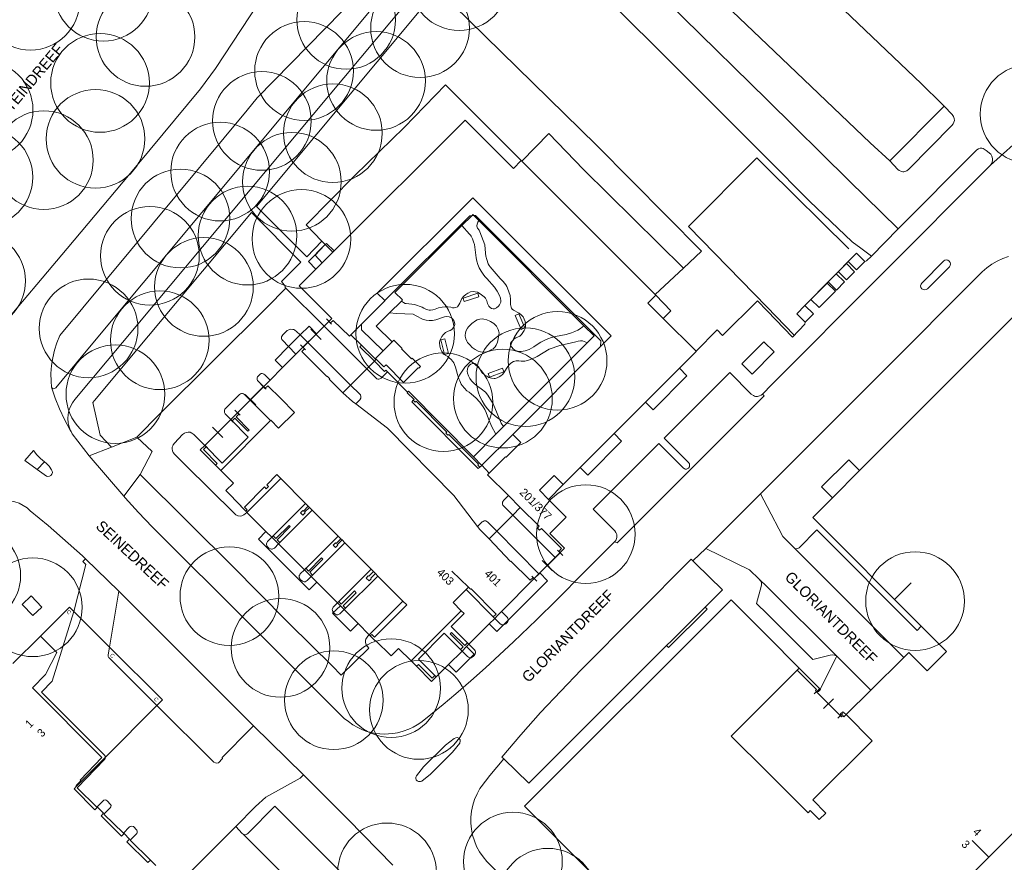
# Model space of a CAD drawing. Header units: metres. Extents: x 134994 to 136506, y 457393 to 459006.
# Tile 148 of 171: x 135903 to 136031, y 458478 to 458588. Entities that reach past the tile are written whole.
import ezdxf
from ezdxf.enums import TextEntityAlignment as Align

# ---------------------------------------------------------------- set-up
doc = ezdxf.new("R2010")
doc.units = ezdxf.units.M
for name, color, linetype, lineweight in [('B-WE-GR-BOOM-S', 250, 'Continuous', 13), ('B-WE-KG_BEBOUWING', 251, 'Continuous', 20), ('B-WE-KG_BEBOUWING TUSSENMUUR', 251, 'Continuous', 5), ('B-WE-KG_HUISNR', 251, 'Continuous', 5), ('B-WE-KG_ONDERGROND_REST', 251, 'Continuous', 5), ('B-WE-KG_STRAATNAAM', 251, 'Continuous', 5)]:
    doc.layers.add(name, color=color, linetype=linetype, lineweight=lineweight)
doc.styles.add('Styledgn000', font='dgn000.shx')

# ---------------------------------------------------------------- blocks, each defined once
blk = doc.blocks.new('SGR-BOOM_02')
blk.add_circle((0, 0), 6.4)

msp = doc.modelspace()

# ---------------------------------------------------------------- linework, layer by layer
at = {"layer": 'B-WE-KG_BEBOUWING', "flags": 128}
for points in [[(135967.01, 458533.91), (135968.05, 458532.88), (135966.14, 458530.96), (135966.09, 458531.01), (135963.97, 458528.9), (135963.01, 458529.9), (135967.01, 458533.91), (135978.4, 458545.3), (135978.42, 458546.06), (135962.18, 458562.29), (135961.97, 458562.29), (135961.69, 458562.28), (135961.46, 458562.28), (135950.4, 458551.26), (135950.41, 458551.24), (135947.38, 458548.2), (135946.02, 458546.83), (135945.83, 458546.65), (135943.71, 458548.7), (135943.35, 458548.37), (135943.17, 458548.57), (135943.53, 458548.93), (135939.3, 458553.19), (135941.48, 458555.36), (135940.5, 458556.36), (135942.6, 458558.45), (135942.68, 458558.53), (135942.83, 458558.68), (135943.83, 458557.71), (135960.82, 458574.69), (135967.09, 458568.4), (135968.12, 458569.43), (135968.21, 458569.34), (135985.48, 458552.08), (135985.58, 458551.98), (135985.56, 458551.96), (135984.55, 458550.95), (135986.54, 458548.95), (135990.79, 458544.7), (135990.8, 458544.66), (135988.63, 458542.49), (135984.22, 458538.08), (135980.15, 458534.01), (135975.75, 458529.61), (135973.56, 458527.42), (135972.39, 458528.59), (135970.46, 458526.66), (135971.64, 458525.48), (135973.95, 458523.18), (135971.83, 458521.06), (135973.73, 458519.16), (135973.14, 458518.57), (135972.97, 458518.72), (135973.33, 458519.09), (135970.72, 458521.71), (135970.5, 458521.47), (135970.2, 458521.77), (135970.42, 458522.01), (135967.99, 458524.41), (135967.02, 458523.43), (135964.93, 458521.36), (135963.93, 458520.35)], [(135978.4, 458545.3), (135979.78, 458546.68), (135961.83, 458564.61), (135949.42, 458552.23), (135950.4, 458551.26)], [(135986.54, 458548.95), (135987.51, 458549.92), (135985.56, 458551.96)], [(136033.75, 458550.98), (136011.99, 458529.21), (136010.6, 458530.61), (136007.07, 458527.09), (136008.47, 458525.69), (136005.92, 458523.13), (136019.99, 458509.03), (136023.27, 458505.74), (136020.76, 458503.24), (136018.38, 458505.63), (136017.74, 458504.99), (136013.46, 458500.74), (136010.26, 458497.56), (136013.62, 458494.18), (136005.93, 458486.52), (136007.64, 458484.8), (136006.77, 458483.94), (136005.6, 458485.12), (136005.32, 458484.83), (136000, 458490.12), (135995.33, 458494.77), (136000, 458499.42), (136003.92, 458503.33), (136004.18, 458503.59), (136000, 458507.78), (135995.35, 458512.45), (135968.55, 458485.67), (135994.16, 458460.04)], [(135943.17, 458548.57), (135942.54, 458547.93), (135941.86, 458547.26), (135941.57, 458546.97)], [(135927.06, 458532.48), (135927.26, 458532.29), (135926.9, 458531.94), (135928.66, 458530.15), (135928.44, 458529.94), (135929.13, 458529.24), (135930.77, 458527.6), (135929.78, 458526.63), (135931.77, 458524.62), (135931.72, 458524.59), (135932.37, 458523.94), (135932.56, 458524.13), (135932.21, 458524.48), (135934.8, 458527.09), (135935.03, 458526.86), (135935.33, 458527.16), (135935.11, 458527.39), (135936.41, 458528.7), (135936.91, 458528.19), (135940.13, 458524.96), (135940.49, 458524.6), (135940.65, 458524.44), (135941.01, 458524.08), (135944.36, 458520.73), (135944.71, 458520.37), (135944.87, 458520.22), (135945.23, 458519.84), (135948.66, 458516.41), (135948.95, 458516.12), (135949.19, 458515.88), (135949.53, 458515.54), (135952.77, 458512.29), (135953.27, 458511.79), (135949.08, 458507.61), (135948.72, 458507.97), (135948.53, 458507.78), (135949.16, 458507.14), (135949.21, 458507.18), (135951.23, 458505.18), (135952.21, 458506.16), (135953.84, 458504.54), (135954.53, 458503.84), (135956.49, 458501.88), (135957.08, 458502.47), (135958.68, 458504.06), (135960.43, 458505.81), (135961.02, 458506.4), (135961.31, 458506.69), (135963.95, 458509.33), (135964.68, 458510.05), (135965.05, 458510.42), (135965.57, 458510.94), (135969.8, 458515.21), (135969.64, 458515.37), (135969.27, 458515), (135966.78, 458517.48), (135966.73, 458517.43), (135963.93, 458520.35), (135962.84, 458521.49), (135962.76, 458521.57), (135962.45, 458521.97), (135959.38, 458525.97), (135950.75, 458534.74), (135946.64, 458537.88), (135946.23, 458538.19), (135944.99, 458539.32), (135944.88, 458539.41), (135943.2, 458541.07), (135943.27, 458541.14), (135942.94, 458541.47), (135942.88, 458541.41), (135939.63, 458544.65), (135939.99, 458545.01), (135939.79, 458545.21), (135941.57, 458546.97), (135940.59, 458547.95), (135939.45, 458546.81), (135937.93, 458545.3), (135936.18, 458543.55), (135937.15, 458542.57), (135935.54, 458540.96), (135934.67, 458540.09), (135933.07, 458538.48), (135932.95, 458538.37), (135931.31, 458536.73), (135930.42, 458535.85), (135930.42, 458535.84), (135928.65, 458534.08), (135927.06, 458532.48), (135926.47, 458531.9), (135928.44, 458529.94)], [(135947.38, 458548.2), (135947.41, 458547.47), (135950.18, 458544.73)], [(135946.02, 458546.83), (135947.37, 458545.48), (135949.27, 458543.61), (135949.07, 458543.39), (135948.07, 458542.4), (135945.98, 458540.31), (135944.99, 458539.32)], [(135939.79, 458545.21), (135938.89, 458544.32), (135937.15, 458542.57)], [(135988.63, 458542.49), (135989.6, 458541.51), (135985.21, 458537.09), (135984.22, 458538.08)], [(135934.67, 458540.09), (135934.87, 458539.88), (135935.22, 458540.23), (135936.94, 458538.55), (135938.68, 458536.77), (135936.64, 458534.72), (135935.61, 458535.75), (135935.58, 458535.72), (135929.13, 458529.24)], [(135931.31, 458536.73), (135931.49, 458536.54), (135931.14, 458536.19), (135932.82, 458534.48), (135932.66, 458534.32), (135930.96, 458536.03), (135930.6, 458535.66), (135930.42, 458535.84)], [(135980.15, 458534.01), (135981.13, 458533.02), (135976.74, 458528.63), (135975.75, 458529.61)], [(135967.99, 458524.41), (135966.44, 458525.97), (135963.74, 458528.67), (135963.97, 458528.9)], [(136011.99, 458529.21), (136008.47, 458525.69)], [(135932.37, 458523.94), (135932.51, 458523.8), (135935, 458521.32), (135934.02, 458520.33), (135940.61, 458513.74), (135941.59, 458514.74), (135944.28, 458512.06), (135944.65, 458511.68)], [(135969.8, 458515.21), (135970.42, 458515.82), (135970.54, 458515.94), (135972.51, 458517.93), (135973.14, 458518.57)], [(135970.54, 458515.94), (135971.52, 458514.93), (135964.94, 458508.36), (135963.95, 458509.33)], [(135953.84, 458504.54), (135960.34, 458511.03), (135959.28, 458512.09), (135960.98, 458513.79), (135961.27, 458514.08), (135961.53, 458513.82), (135961.61, 458513.9), (135964.85, 458510.61), (135964.49, 458510.25), (135964.68, 458510.05)], [(135946.94, 458509.37), (135945.97, 458508.38), (135943.65, 458510.71), (135944.65, 458511.68), (135945.14, 458511.18), (135946.94, 458509.37), (135948.38, 458507.93), (135948.53, 458507.78)], [(135920.71, 458478.01), (135920.03, 458478.7), (135920, 458478.67), (135919.69, 458478.36), (135916.96, 458481.08), (135917.3, 458481.42), (135916.59, 458482.14), (135916.25, 458481.79), (135913.61, 458484.44), (135913.94, 458484.78), (135913.15, 458485.57), (135912.81, 458485.23), (135910.1, 458487.94), (135910.43, 458488.28), (135910.37, 458488.35), (135910.99, 458488.97), (135910.89, 458489.05), (135913.72, 458492.01), (135904.7, 458501.02), (135906.42, 458502.77), (135907.85, 458505.64), (135905.73, 458507.76), (135902.15, 458504.2)], [(135961.02, 458506.4), (135962, 458505.42), (135959.65, 458503.08), (135958.68, 458504.06)], [(135954.53, 458503.84), (135954.77, 458504.06), (135956.54, 458502.29), (135956.9, 458502.64), (135957.08, 458502.47)], [(136021.8, 458472.12), (136028.76, 458479.08), (136033.99, 458484.31)]]:
    msp.add_lwpolyline(points, dxfattribs=at)
at = {"layer": 'B-WE-KG_BEBOUWING'}
for points in [[(135941.48, 458555.36), (135942.3, 458556.18), (135943.68, 458557.56), (135943.83, 458557.71)], [(135973.56, 458527.42), (135971.64, 458525.48)], [(135940.65, 458524.44), (135940, 458523.81), (135940.07, 458523.74), (135939.77, 458523.45), (135939.48, 458523.75), (135939.78, 458524.05), (135939.85, 458523.97), (135940.49, 458524.6)], [(135939.98, 458516.35), (135940.16, 458516.55), (135940.52, 458516.19), (135942.22, 458517.88), (135942.38, 458517.72), (135940.69, 458516.03), (135941.04, 458515.67), (135940.86, 458515.47), (135939.98, 458516.35), (135936.62, 458519.71), (135936.79, 458519.88), (135936.44, 458520.24), (135938.15, 458521.95), (135937.99, 458522.11), (135936.29, 458520.4), (135935.93, 458520.76), (135935.74, 458520.58), (135935, 458521.32)], [(135935.74, 458520.58), (135936.62, 458519.71)], [(135944.87, 458520.22), (135944.24, 458519.6), (135944.31, 458519.53), (135944.01, 458519.24), (135943.72, 458519.54), (135944.02, 458519.83), (135944.09, 458519.76), (135944.71, 458520.37)], [(135940.86, 458515.47), (135941.59, 458514.74)], [(135948.95, 458516.12), (135948.34, 458515.51), (135948.27, 458515.58), (135947.98, 458515.28), (135948.37, 458514.9), (135948.66, 458515.19), (135948.58, 458515.26), (135949.19, 458515.88)], [(135944.28, 458512.06), (135944.45, 458512.23), (135944.76, 458511.91), (135946.47, 458513.62), (135946.71, 458513.38), (135945, 458511.68), (135945.32, 458511.35), (135945.14, 458511.18)], [(135905.73, 458507.76), (135909.51, 458511.52), (135910.07, 458510.96), (135914.71, 458506.33), (135921.56, 458499.5), (135920.83, 458498.76), (135914.18, 458492.06), (135910.43, 458488.28)], [(135961.31, 458506.69), (135961.13, 458506.88), (135960.78, 458506.53), (135959.07, 458508.22), (135958.91, 458508.06), (135960.6, 458506.37), (135960.24, 458506.01), (135960.43, 458505.81)]]:
    msp.add_lwpolyline(points, dxfattribs=at)
at = {"layer": 'B-WE-KG_BEBOUWING', "flags": 128}
msp.add_lwpolyline([(135950.18, 458544.73), (135949.21, 458543.74), (135950.29, 458542.66), (135950.57, 458542.94), (135952.86, 458540.64), (135954.76, 458542.56), (135954.83, 458542.49), (135955.05, 458542.71), (135953.96, 458543.78), (135953.89, 458543.71), (135952.6, 458544.99), (135952.67, 458545.06), (135951.58, 458546.14), (135951.36, 458545.91)], close=True, dxfattribs=at)
at = {"layer": 'B-WE-KG_BEBOUWING TUSSENMUUR'}
for p, q in [((135961.27, 458514.08), (135959.13, 458516.18)), ((136016.52, 458512.5), (136018.69, 458514.64))]:
    msp.add_line(p, q, dxfattribs=at)
at = {"layer": 'B-WE-KG_BEBOUWING TUSSENMUUR', "flags": 128}
msp.add_lwpolyline([(136028.76, 458479.08), (136026.6, 458481.22)], dxfattribs=at)
at = {"layer": 'B-WE-KG_ONDERGROND_REST'}
for p, q in [((135992.95, 458591.24), (136000, 458584.5)), ((136000, 458584.5), (136013.36, 458571.73)), ((136028.99, 458568.84), (136033.79, 458573.15)), ((136013.36, 458571.73), (136015.91, 458569.39)), ((136010.61, 458557.98), (136000, 458568.45)), ((135976.25, 458548), (135962.62, 458561.64)), ((135951.72, 458552.33), (135960.41, 458561)), ((136013.54, 458557.05), (136017.01, 458560.57)), ((135912.77, 458538.3), (135930.26, 458559.27)), ((135942.68, 458558.53), (135942.24, 458558.96)), ((135942.68, 458558.53), (135942.6, 458558.45)), ((135943.68, 458557.56), (135942.68, 458558.53)), ((136011.61, 458555.27), (136010.55, 458556.31)), ((136012.91, 458556.44), (136013.54, 458557.05)), ((136022.91, 458556.41), (136020.08, 458553.55)), ((135989.15, 458555.49), (135985.48, 458552.08)), ((136010.3, 458553.95), (136009.25, 458554.99)), ((136011.36, 458555.01), (136010.29, 458556.07)), ((136020.81, 458552.81), (136023.65, 458555.66)), ((136007.8, 458553.55), (136008.87, 458552.49)), ((136009, 458552.63), (136007.93, 458553.69)), ((136010.05, 458553.69), (136008.98, 458554.75)), ((135942.54, 458547.93), (135937.57, 458552.87)), ((135952.56, 458551.19), (135951.03, 458549.67)), ((136000, 458550.42), (136003.47, 458546.84)), ((135943.17, 458548.57), (135939.8, 458545.2)), ((135941.86, 458547.26), (135943.17, 458548.57)), ((135942.83, 458548.9), (135943.5, 458548.23)), ((135951.03, 458549.67), (135951.95, 458549.58)), ((135941.86, 458547.26), (135940.43, 458545.83)), ((135940.81, 458547.56), (135942.16, 458546.21)), ((135948.07, 458542.4), (135942.54, 458547.93)), ((135976.25, 458548), (135975.79, 458547.64)), ((135939.46, 458545.54), (135940.14, 458544.86)), ((135940.43, 458545.83), (135939.8, 458545.2)), ((135940.42, 458545.84), (135940.43, 458545.83)), ((135940.43, 458545.83), (135945.98, 458540.31)), ((135965.8, 458534.95), (135976.67, 458545.77)), ((135953.36, 458539.37), (135950.77, 458542.04)), ((135934.68, 458540.11), (135931.31, 458536.73)), ((135934.67, 458540.09), (135931.31, 458536.73)), ((135934.35, 458540.44), (135935.02, 458539.77)), ((136000, 458539.74), (135999.41, 458539.14)), ((135932.32, 458539.09), (135933.67, 458537.74)), ((135935.58, 458535.72), (135932.95, 458538.37)), ((135930.97, 458537.07), (135931.65, 458536.39)), ((135930.42, 458535.85), (135927.06, 458532.48)), ((135930.42, 458535.85), (135927.07, 458532.48)), ((135930.09, 458536.18), (135930.76, 458535.51)), ((135928.08, 458534.83), (135929.42, 458533.49)), ((135964.83, 458533.95), (135965.8, 458534.95)), ((135909.87, 458534), (135909.71, 458534.27)), ((135912.08, 458531.11), (135909.87, 458534)), ((135918.26, 458533.55), (135914.98, 458532.25)), ((135920.25, 458531.7), (135918.26, 458533.55)), ((135964.83, 458533.95), (135961.9, 458531)), ((135914.98, 458532.25), (135912.08, 458531.11)), ((135926.73, 458532.82), (135927.41, 458532.15)), ((135916.57, 458525.9), (135912.08, 458531.11)), ((135918.68, 458528.73), (135920.25, 458531.7)), ((135905.32, 458529.38), (135906.28, 458530.37)), ((135918.68, 458528.73), (135916.57, 458525.9)), ((135999.16, 458526.21), (136000, 458527.05)), ((135992.09, 458519.15), (135999.14, 458526.19)), ((135999.14, 458526.19), (135999.16, 458526.21)), ((136000, 458524.54), (135999.14, 458526.19)), ((135935.74, 458520.58), (135940.13, 458524.96)), ((136002.03, 458520.65), (136000, 458524.54)), ((135941.01, 458524.08), (135936.62, 458519.71)), ((135972.51, 458517.93), (135967.02, 458523.43)), ((135944.36, 458520.73), (135939.98, 458516.35)), ((135964.93, 458521.36), (135970.41, 458515.83)), ((136003.46, 458519.22), (136002.03, 458520.65)), ((135940.86, 458515.47), (135945.23, 458519.84)), ((135980.2, 458519.96), (135976.25, 458515.99)), ((135990.39, 458517.49), (135992.05, 458519.11)), ((135992.05, 458519.11), (135992.09, 458519.15)), ((135992.05, 458519.11), (135997.72, 458516.35)), ((136017.74, 458504.99), (136003.46, 458519.22)), ((135973.15, 458518.55), (135969.81, 458515.2)), ((135970.41, 458515.83), (135973.14, 458518.57)), ((135972.82, 458518.88), (135973.49, 458518.22)), ((135915.89, 458513.58), (135911.58, 458517.78)), ((135970.81, 458517.54), (135972.15, 458516.21)), ((135948.66, 458516.41), (135944.28, 458512.06)), ((135949.53, 458515.54), (135945.14, 458511.18)), ((135969.48, 458515.53), (135970.15, 458514.87)), ((135970.41, 458515.83), (135969.8, 458515.22)), ((135970.41, 458515.83), (135970.42, 458515.82)), ((135972.72, 458512.47), (135976.25, 458515.99)), ((135997.72, 458516.35), (135998.98, 458515.14)), ((135998.98, 458515.14), (136000, 458514.13)), ((136000, 458514.13), (136009.03, 458505.15)), ((135914.71, 458506.33), (135915.89, 458513.58)), ((135964.49, 458510.25), (135960.98, 458513.79)), ((135948.38, 458507.93), (135952.77, 458512.29)), ((135970.09, 458509.84), (135972.72, 458512.47)), ((136019.99, 458509.03), (136019.46, 458508.49)), ((135961.12, 458506.88), (135961.31, 458506.69)), ((135960.43, 458505.81), (135960.23, 458506)), ((136009.03, 458505.15), (136006.87, 458500.88)), ((136013.46, 458500.74), (136009.03, 458505.15)), ((136006.87, 458500.88), (136004.18, 458503.59)), ((136006.12, 458500.24), (136006.74, 458500.85)), ((136006.43, 458500.54), (136009.51, 458497.41)), ((136006.43, 458500.54), (136009.51, 458497.41)), ((136007.34, 458498.36), (136008.6, 458499.59)), ((136009.2, 458497.1), (136009.82, 458497.72)), ((136010.26, 458497.56), (136009.98, 458497.28)), ((135933.38, 458496.11), (135932.99, 458495.74)), ((135939.87, 458489.77), (135933.38, 458496.11)), ((135932.99, 458495.74), (135929.31, 458491.98)), ((135955.45, 458490.77), (135958.29, 458493.61)), ((135959.19, 458492.69), (135956.35, 458489.85))]:
    msp.add_line(p, q, dxfattribs=at)
at = {"layer": 'B-WE-KG_ONDERGROND_REST', "flags": 128}
for points in [[(135957.78, 458600), (135911.26, 458544.18), (135907.72, 458539.94)], [(135955.84, 458600), (135933.86, 458577.57), (135932.56, 458575.99), (135908.24, 458546.76)], [(135961.68, 458600), (135910.22, 458538.42)], [(135926.51, 458578.73), (135928.43, 458581.36), (135940.68, 458600)], [(135969.52, 458600), (135985.25, 458584.45), (136000, 458569.69)], [(135976.9, 458600), (135989.17, 458587.93), (136000, 458577.29)], [(136022.98, 458576.5), (136022.66, 458576.8), (136020.03, 458579.4), (136003.54, 458595.13)], [(135957.27, 458591.65), (135933.77, 458563.49), (135940.3, 458556.94), (135942.24, 458558.96)], [(135957.27, 458591.65), (135977.89, 458571.42), (135991.49, 458557.66), (135989.15, 458555.49)], [(135968.12, 458569.43), (135958.28, 458579.26), (135952.92, 458573.7), (135946.53, 458567.49), (135940.2, 458561.1), (135942.24, 458558.96)], [(135776.13, 458412.66), (135786.02, 458422.69), (135795.85, 458432.78), (135805.62, 458442.92), (135815.33, 458453.11), (135824.99, 458463.37), (135834.59, 458473.67), (135844.12, 458484.03), (135853.61, 458494.45), (135863.03, 458504.91), (135872.39, 458515.43), (135881.69, 458526.01), (135890.93, 458536.64), (135900.11, 458547.31), (135909.23, 458558.04), (135918.29, 458568.83), (135926.51, 458578.73)], [(136000, 458577.29), (136010.62, 458566.85), (136017.01, 458560.57)], [(136015.91, 458569.39), (136016.96, 458568.29), (136017.15, 458568.15), (136017.37, 458568.04), (136017.62, 458567.99), (136017.75, 458567.98), (136017.88, 458568), (136018.02, 458568.05), (136018.14, 458568.12), (136018.37, 458568.3), (136023.98, 458573.98), (136024.14, 458574.19), (136024.25, 458574.42), (136024.3, 458574.65), (136024.29, 458574.88), (136024.25, 458575.03), (136024.18, 458575.16), (136024.01, 458575.41), (136022.98, 458576.5)], [(136022.98, 458576.5), (136015.91, 458569.39)], [(135989.15, 458555.49), (135976.19, 458568.29), (135971.67, 458572.95), (135968.21, 458569.34)], [(136017.01, 458560.57), (136027.04, 458570.67), (136027.23, 458570.84), (136027.44, 458570.96), (136027.65, 458571.02), (136027.86, 458571.02), (136028.02, 458570.98), (136028.17, 458570.92), (136028.44, 458570.74), (136029.01, 458570.27), (136029.02, 458570.25), (136029.17, 458569.99), (136029.24, 458569.69), (136029.23, 458569.39), (136029.15, 458569.1), (136028.99, 458568.84)], [(136000, 458568.45), (135998.66, 458569.77), (135989.83, 458560.9), (136000, 458550.42)], [(136000, 458569.69), (136005.51, 458564.18), (136011.04, 458558.9), (136012.18, 458558.05), (136013.54, 458557.05)], [(136028.99, 458568.84), (136015.04, 458554.81), (136000, 458539.76)], [(135937.57, 458552.87), (135937.45, 458553.04), (135937.53, 458553.11), (135937.02, 458553.74), (135939.51, 458556.25), (135933.1, 458562.68), (135930.26, 458559.27)], [(135961.69, 458562.28), (135960.41, 458561)], [(135961.97, 458562.29), (135961.83, 458562.42), (135961.69, 458562.28)], [(135962.62, 458561.64), (135961.97, 458562.29)], [(135975.79, 458547.64), (135975.44, 458547.44), (135975.08, 458547.26), (135974.63, 458547.08), (135973.92, 458546.88), (135972.55, 458546.63), (135972.05, 458546.48), (135971.56, 458546.3), (135971.09, 458546.09), (135970.64, 458545.86), (135970.18, 458545.59), (135969.74, 458545.29), (135969.14, 458544.94), (135968.89, 458544.84), (135968.64, 458544.76), (135968.11, 458544.68), (135967.8, 458544.67), (135967.49, 458544.73), (135967.26, 458544.84), (135967.05, 458545.02), (135966.88, 458545.22), (135966.78, 458545.37), (135966.73, 458545.53), (135966.72, 458545.64), (135966.74, 458545.74), (135966.86, 458545.94), (135967.01, 458546.11), (135967.2, 458546.29), (135967.42, 458546.43), (135967.92, 458546.66), (135968.14, 458546.87), (135968.33, 458547.11), (135968.49, 458547.37), (135968.61, 458547.65), (135968.66, 458547.95), (135968.66, 458548.25), (135968.61, 458548.55), (135968.51, 458548.84), (135968.35, 458549.16), (135968.12, 458549.43), (135967.84, 458549.65), (135967.77, 458549.69), (135967.09, 458550.03), (135966.94, 458550.15), (135966.85, 458550.27), (135966.79, 458550.41), (135966.73, 458550.78), (135966.72, 458551.43), (135966.66, 458551.92), (135966.52, 458552.39), (135966.34, 458552.86), (135966.23, 458553.09), (135966.1, 458553.31), (135965.77, 458553.75), (135965.39, 458554.14), (135964.08, 458555.65), (135963.94, 458555.84), (135963.82, 458556.04), (135963.63, 458556.59), (135963.53, 458557.01), (135963.47, 458557.44), (135963.39, 458558.48), (135962.75, 458560.19), (135962.65, 458560.4), (135962.44, 458560.67), (135962.39, 458560.76), (135962.36, 458560.98), (135962.38, 458561.2), (135962.48, 458561.43), (135962.62, 458561.64)], [(135952.56, 458551.19), (135952.84, 458551), (135953.06, 458550.9), (135953.19, 458550.87), (135954.28, 458550.76), (135955.28, 458550.41), (135955.47, 458550.28), (135955.83, 458550.1), (135956.17, 458550.02), (135956.33, 458550.01), (135956.66, 458550.06), (135956.93, 458550.17), (135957.37, 458550.31), (135957.86, 458550.43), (135958.23, 458550.47), (135958.61, 458550.46), (135958.97, 458550.41), (135959.19, 458550.33), (135959.42, 458550.31), (135959.64, 458550.36), (135959.83, 458550.48), (135959.93, 458550.58), (135960.01, 458550.7), (135960.15, 458550.94), (135960.42, 458551.55), (135960.66, 458551.84), (135960.91, 458552.05), (135961.19, 458552.24), (135961.21, 458552.25), (135961.52, 458552.39), (135961.86, 458552.44), (135962.14, 458552.42), (135962.42, 458552.34), (135962.77, 458552.16), (135963.14, 458551.9), (135963.31, 458551.75), (135963.46, 458551.58), (135963.63, 458551.22), (135963.75, 458550.87), (135963.91, 458550.53), (135964.07, 458550.37), (135964.26, 458550.26), (135964.45, 458550.21), (135964.64, 458550.22), (135964.91, 458550.35), (135965.15, 458550.55), (135965.29, 458550.71), (135965.4, 458550.89), (135965.47, 458551.07), (135965.48, 458551.25), (135965.42, 458551.6), (135965.3, 458551.93), (135965.01, 458552.5), (135964.65, 458553.03), (135963.66, 458554.13), (135963.44, 458554.34), (135963.24, 458554.58), (135962.9, 458555.09), (135962.66, 458555.51), (135962.47, 458555.95), (135962.35, 458556.38), (135962.27, 458556.81), (135962.03, 458558.53), (135961.92, 458558.91), (135961.77, 458559.27), (135961.61, 458559.61), (135961.51, 458559.77), (135961.38, 458559.9), (135960.41, 458561)], [(135942.6, 458558.45), (135941.36, 458557.15), (135942.3, 458556.18)], [(135942.68, 458558.53), (135942.68, 458558.53)], [(136004.92, 458550.63), (136011.59, 458557.4), (136012.67, 458556.34), (136012.91, 458556.44)], [(136010.54, 458556.33), (136011.59, 458557.4), (136012.67, 458556.34)], [(136031.34, 458557), (136030.58, 458556.74), (136029.85, 458556.4), (136029.16, 458555.99), (136028.52, 458555.52), (136027.92, 458554.98), (136014.58, 458541.63), (136003, 458530.05), (136001.48, 458528.52), (136000, 458527.05)], [(136012.67, 458556.34), (136011.61, 458555.27)], [(136023.65, 458555.66), (136023.76, 458555.83), (136023.79, 458556.03), (136023.75, 458556.23), (136023.63, 458556.4), (136023.46, 458556.51), (136023.26, 458556.55), (136023.06, 458556.51), (136022.91, 458556.41)], [(136009.23, 458555.01), (136010.29, 458556.07)], [(136011.36, 458555.01), (136010.3, 458553.95)], [(136006.76, 458550.36), (136005.69, 458551.42), (136007.8, 458553.55)], [(136007.93, 458553.69), (136008.98, 458554.75)], [(136010.05, 458553.69), (136009, 458552.63)], [(136020.08, 458553.55), (136019.97, 458553.38), (136019.92, 458553.18), (136019.96, 458552.98), (136020.07, 458552.81), (136020.24, 458552.7), (136020.44, 458552.66), (136020.64, 458552.69), (136020.81, 458552.8), (136020.81, 458552.81)], [(135918.26, 458533.55), (135921.28, 458536.61), (135935.14, 458550.42), (135937.57, 458552.87)], [(135951.72, 458552.33), (135952.72, 458551.35), (135952.56, 458551.19)], [(136008.87, 458552.49), (136006.76, 458550.36)], [(135962.46, 458552.24), (135960.57, 458551.6), (135960.73, 458551.13), (135962.62, 458551.77), (135962.46, 458552.24)], [(136000, 458549.93), (135998.74, 458551.23), (135994.21, 458546.76)], [(136004.92, 458548.19), (136003.29, 458546.53), (136000, 458549.93)], [(136004.92, 458548.19), (136004.95, 458548.48), (136003.86, 458549.54), (136004.92, 458550.63)], [(136004.92, 458550.63), (136006.01, 458549.57), (136004.95, 458548.48), (136003.86, 458549.54), (136004.92, 458550.63)], [(135951.36, 458545.91), (135949.31, 458547.96), (135951.03, 458549.67)], [(135951.95, 458549.58), (135954.11, 458549.5), (135954.49, 458549.28), (135955.32, 458548.88), (135955.76, 458548.74), (135956.17, 458548.68), (135956.61, 458548.69), (135957.03, 458548.78), (135958.16, 458549.18), (135958.47, 458549.22), (135958.77, 458549.16), (135959.05, 458549.03), (135959.24, 458548.87), (135959.37, 458548.67), (135959.45, 458548.43), (135959.48, 458548.19), (135959.45, 458548), (135959.37, 458547.82), (135959.13, 458547.51), (135958.88, 458547.37), (135958.62, 458547.29), (135958.29, 458547.11), (135958.01, 458546.87), (135957.82, 458546.63), (135957.67, 458546.37), (135957.57, 458546.09), (135957.52, 458545.79), (135957.52, 458545.76), (135957.55, 458545.38), (135957.66, 458545.03), (135957.83, 458544.67), (135958.03, 458544.34), (135958.33, 458544.13), (135958.57, 458544.01), (135958.78, 458543.85), (135959.03, 458543.62), (135959.25, 458543.36), (135959.36, 458543.19), (135959.59, 458542.63), (135959.85, 458541.68), (135960.02, 458541.13), (135960.13, 458540.87), (135960.34, 458540.44), (135960.46, 458540.24), (135961.04, 458539.56), (135961.37, 458539.37), (135961.67, 458539.15), (135962.24, 458538.64), (135962.75, 458538.09), (135962.97, 458537.8), (135963.18, 458537.49), (135963.39, 458537.12), (135963.57, 458536.74), (135963.88, 458535.95), (135964.24, 458534.99), (135964.83, 458533.95)], [(135960.84, 458546.73), (135960.84, 458546.65), (135960.91, 458546.31), (135961.05, 458546), (135961.16, 458545.84), (135961.45, 458545.51), (135961.76, 458545.2), (135962.12, 458544.92), (135962.52, 458544.72), (135962.81, 458544.62), (135963.21, 458544.59), (135963.62, 458544.63), (135964, 458544.75), (135964.14, 458544.82), (135964.45, 458545.01), (135964.71, 458545.25), (135964.86, 458545.47), (135965.03, 458545.87), (135965.14, 458546.3), (135965.24, 458547.09), (135965.13, 458547.52), (135964.9, 458547.94), (135964.54, 458548.28), (135964.12, 458548.55), (135964.05, 458548.59), (135963.67, 458548.77), (135963.25, 458548.87), (135963.07, 458548.9), (135962.73, 458548.87), (135962.4, 458548.77), (135962.19, 458548.66), (135961.7, 458548.29), (135961.27, 458547.85), (135961.15, 458547.71), (135960.97, 458547.41), (135960.86, 458547.08), (135960.84, 458546.73)], [(135968.56, 458547.73), (135967.79, 458549.53), (135967.33, 458549.33), (135968.1, 458547.53), (135968.56, 458547.73)], [(135937.93, 458545.3), (135937.13, 458546.12), (135937.07, 458546.21), (135937.02, 458546.31), (135937, 458546.43), (135937.01, 458546.55), (135937.08, 458546.7), (135937.17, 458546.83), (135937.57, 458547.23), (135937.76, 458547.38), (135937.97, 458547.49), (135938.22, 458547.55), (135938.47, 458547.54), (135938.61, 458547.5), (135938.74, 458547.44), (135938.98, 458547.27), (135939.45, 458546.81)], [(135976.67, 458545.77), (135977.58, 458546.68), (135976.25, 458548)], [(135994.21, 458546.76), (135993.52, 458547.46), (135990.79, 458544.7)], [(135908.24, 458546.76), (135907.86, 458545.81), (135907.56, 458544.84), (135907.33, 458543.84), (135907.18, 458542.84), (135907.11, 458541.82), (135907.12, 458540.8), (135907.18, 458540.03)], [(135939.45, 458546.81), (135940.42, 458545.84)], [(135957.7, 458546.19), (135958.17, 458544.29), (135958.66, 458544.41), (135958.19, 458546.31), (135957.7, 458546.19)], [(135965.8, 458534.95), (135965.52, 458535.38), (135964.47, 458537.87), (135964.14, 458538.46), (135963.77, 458539.01), (135963.46, 458539.38), (135962.91, 458539.81), (135962.35, 458540.22), (135961.91, 458540.58), (135961.65, 458540.86), (135961.43, 458541.18), (135961.26, 458541.51), (135961.13, 458541.86), (135961.09, 458542.12), (135961.13, 458542.39), (135961.13, 458542.4), (135961.23, 458542.66), (135961.39, 458542.88), (135961.57, 458543.03), (135961.79, 458543.1), (135961.88, 458543.11), (135962.08, 458543.09), (135962.26, 458542.99), (135962.55, 458542.69), (135962.78, 458542.34), (135962.8, 458542.31), (135963.05, 458541.9), (135963.36, 458541.62), (135963.63, 458541.45), (135963.91, 458541.3), (135964.25, 458541.2), (135964.6, 458541.17), (135964.72, 458541.18), (135964.99, 458541.25), (135965.25, 458541.37), (135965.47, 458541.52), (135965.67, 458541.69), (135965.85, 458541.89), (135966, 458542.1), (135966.29, 458542.6), (135966.51, 458542.9), (135966.63, 458543.03), (135966.77, 458543.15), (135967.1, 458543.35), (135967.28, 458543.42), (135967.47, 458543.46), (135967.63, 458543.47), (135967.79, 458543.47), (135968.1, 458543.39), (135968.57, 458543.4), (135968.94, 458543.49), (135969.3, 458543.61), (135969.9, 458543.87), (135970.19, 458544.03), (135971.73, 458544.97), (135973.13, 458545.44), (135975.19, 458545.91)], [(135976.67, 458545.77), (135976.49, 458545.89), (135976.28, 458545.98), (135976.04, 458546.03), (135975.79, 458546.03), (135975.49, 458545.99), (135975.19, 458545.91)], [(136000.92, 458544.62), (135998.05, 458541.74), (135996.73, 458543.06), (135999.6, 458545.94), (136000.92, 458544.62)], [(135938.89, 458544.32), (135937.93, 458545.3)], [(135949.07, 458543.39), (135947.18, 458545.26), (135947.37, 458545.48)], [(135949.07, 458543.39), (135950.38, 458542.09), (135950.56, 458542.26), (135950.77, 458542.04)], [(135948.07, 458542.4), (135949.23, 458541.23), (135949.37, 458541.14), (135949.53, 458541.08), (135949.65, 458541.08), (135949.77, 458541.1), (135949.95, 458541.21), (135950.77, 458542.04)], [(135963.99, 458541.34), (135965.87, 458542.03), (135965.7, 458542.5), (135963.82, 458541.81), (135963.99, 458541.34)], [(135934.68, 458540.11), (135933.98, 458540.83), (135933.91, 458540.92), (135933.86, 458541.03), (135933.84, 458541.15), (135933.86, 458541.27), (135933.91, 458541.38), (135934.19, 458541.69), (135934.28, 458541.75), (135934.38, 458541.79), (135934.5, 458541.8), (135934.62, 458541.77), (135934.74, 458541.72), (135934.85, 458541.64), (135935.54, 458540.96)], [(135999.41, 458539.14), (135999.23, 458539), (135999.02, 458538.9), (135998.77, 458538.84), (135998.64, 458538.83), (135998.51, 458538.84), (135998.36, 458538.88), (135998.22, 458538.95), (135997.96, 458539.13), (135995.17, 458541.94), (135986.65, 458533.42), (135989.83, 458530.25), (135989.92, 458530.09), (135989.96, 458529.9), (135989.92, 458529.71), (135989.81, 458529.54), (135989.65, 458529.43), (135989.56, 458529.4), (135989.46, 458529.39), (135989.36, 458529.41), (135989.27, 458529.45), (135989.1, 458529.56), (135985.95, 458532.73), (135977.45, 458524.2), (135980.26, 458521.39), (135980.4, 458521.17), (135980.5, 458520.93), (135980.53, 458520.66), (135980.52, 458520.52), (135980.49, 458520.39), (135980.37, 458520.16), (135980.2, 458519.96)], [(135907.18, 458540.03), (135907.19, 458540.02)], [(135907.19, 458540.02), (135907.67, 458538.61), (135908.23, 458537.22), (135908.86, 458535.86), (135909.56, 458534.53), (135909.71, 458534.27)], [(135907.72, 458539.94), (135907.58, 458539.85), (135907.43, 458539.83), (135907.28, 458539.9), (135907.19, 458540.02)], [(135946.64, 458537.88), (135947.16, 458538.41), (135947.29, 458538.6), (135947.31, 458538.71), (135947.31, 458538.82), (135947.24, 458539.03), (135947.16, 458539.14), (135945.98, 458540.31)], [(135961.9, 458531), (135953.49, 458539.5), (135953.36, 458539.37)], [(135910.22, 458538.42), (135909.89, 458538), (135909.63, 458537.53), (135909.43, 458537.02), (135909.32, 458536.49), (135909.28, 458535.96), (135909.33, 458535.42), (135909.45, 458534.89), (135909.65, 458534.39), (135909.71, 458534.27)], [(135914.98, 458532.25), (135913.47, 458533.8), (135912.56, 458538.05), (135912.77, 458538.3)], [(135932.95, 458538.37), (135932.33, 458538.97), (135932.22, 458539.1), (135932.08, 458539.19), (135931.95, 458539.23), (135931.81, 458539.21), (135931.68, 458539.16), (135931.56, 458539.07), (135929.76, 458537.27), (135929.68, 458537.17), (135929.62, 458537.05), (135929.6, 458536.91), (135929.62, 458536.77), (135929.66, 458536.66), (135929.72, 458536.56), (135930.42, 458535.85)], [(135954.11, 458538.34), (135954.22, 458538.44), (135953.31, 458539.32), (135953.36, 458539.37)], [(135954.11, 458538.34), (135953.93, 458538.13), (135962.51, 458529.5), (135962.72, 458529.68)], [(135954.11, 458538.34), (135954.35, 458538.08), (135954.48, 458538.21), (135958.46, 458534.18), (135958.34, 458534.06), (135958.59, 458533.81), (135958.7, 458533.91), (135962.58, 458530.03), (135962.48, 458529.93), (135962.72, 458529.68)], [(135999.41, 458539.14), (135999.63, 458538.93), (135980.57, 458519.85), (135980.2, 458519.96)], [(135930.42, 458535.85), (135932.69, 458533.54), (135929.32, 458530.17), (135927.06, 458532.48)], [(135927.06, 458532.48), (135925.63, 458533.92), (135925.4, 458534.08), (135925.15, 458534.18), (135924.9, 458534.2), (135924.66, 458534.16), (135924.41, 458534.05), (135924.19, 458533.89), (135923.14, 458532.79), (135922.96, 458532.54), (135922.9, 458532.41), (135922.85, 458532.26), (135922.83, 458532.02), (135922.88, 458531.79), (135922.98, 458531.56), (135923.14, 458531.36), (135924.56, 458529.93), (135930.91, 458523.63), (135931.11, 458523.48), (135931.33, 458523.37), (135931.38, 458523.35), (135931.63, 458523.32), (135931.88, 458523.36), (135932.12, 458523.47), (135932.32, 458523.62), (135932.51, 458523.8)], [(135905.32, 458529.38), (135903.7, 458530.51), (135904.85, 458531.82)], [(135904.85, 458531.82), (135905.28, 458531.28), (135905.77, 458530.78), (135906.28, 458530.37)], [(135961.9, 458531), (135963, 458529.88), (135962.72, 458529.68)], [(135905.32, 458529.38), (135906.52, 458528.5)], [(135907.18, 458529.33), (135906.89, 458529.77), (135906.54, 458530.15), (135906.28, 458530.37)], [(135906.52, 458528.5), (135906.72, 458528.45), (135906.93, 458528.48), (135907.11, 458528.58), (135907.24, 458528.75), (135907.3, 458528.95), (135907.28, 458529.15), (135907.18, 458529.33)], [(135948.38, 458507.93), (135948.2, 458507.74), (135948.02, 458507.49), (135947.95, 458507.35), (135947.91, 458507.2), (135947.9, 458507.05), (135947.91, 458506.91), (135947.99, 458506.62), (135948.15, 458506.39), (135948.34, 458506.19), (135944.77, 458502.7), (135943.59, 458503.9), (135938.07, 458509.36), (135933.82, 458513.6), (135930.96, 458516.51), (135918.68, 458528.73)], [(135936.91, 458528.19), (135933.93, 458525.2), (135932.51, 458523.8)], [(135916.57, 458525.9), (135916.73, 458525.67), (135918.47, 458523.79), (135920.23, 458521.94), (135921.61, 458520.54), (135931.58, 458510.62), (135944.91, 458497.28), (135945.13, 458497.08), (135945.7, 458496.65), (135946.28, 458496.25), (135946.9, 458495.89), (135947.54, 458495.58), (135948.08, 458495.39), (135948.63, 458495.23), (135949.18, 458495.13), (135949.75, 458495.06), (135950.33, 458495.03), (135950.9, 458495.05), (135951.47, 458495.11), (135952.04, 458495.21), (135952.8, 458495.41), (135953.53, 458495.67), (135954.09, 458495.93), (135954.62, 458496.23), (135955.07, 458496.52), (135955.49, 458496.84), (135957.99, 458498.87), (135959.62, 458500.26)], [(135967.02, 458523.43), (135965.81, 458524.63), (135965.73, 458524.75), (135965.68, 458524.88), (135965.68, 458525), (135965.7, 458525.12), (135965.75, 458525.24), (135965.83, 458525.35), (135966.44, 458525.97)], [(135904.43, 458523.98), (135904, 458524.38), (135903.52, 458524.71), (135902.99, 458524.98), (135902.44, 458525.17), (135901.86, 458525.29), (135901.67, 458525.31)], [(135906.73, 458522.09), (135904.43, 458523.98)], [(135911.58, 458517.78), (135911.2, 458518.14), (135906.73, 458522.09)], [(135962.45, 458521.97), (135963.04, 458522.55), (135963.17, 458522.63), (135963.3, 458522.68), (135963.42, 458522.7), (135963.53, 458522.68), (135963.65, 458522.62), (135963.76, 458522.54), (135964.93, 458521.36)], [(135935.74, 458520.58), (135935.2, 458520.04), (135935.14, 458519.95), (135935.09, 458519.84), (135935.07, 458519.73), (135935.07, 458519.61), (135935.12, 458519.46), (135935.21, 458519.33), (135935.38, 458519.16), (135935.57, 458519.05), (135935.7, 458519.03), (135935.82, 458519.03), (135935.96, 458519.09), (135936.09, 458519.17), (135936.62, 458519.71)], [(136019.46, 458508.49), (136006.44, 458521.53), (136004.16, 458519.21), (136003.98, 458519.11), (136003.79, 458519.08), (136003.59, 458519.13), (136003.46, 458519.22)], [(135910.07, 458510.96), (135911.61, 458517.05), (135911.23, 458517.42), (135911.58, 458517.78)], [(135990.39, 458517.49), (135990.16, 458517.73), (135975.89, 458503.37), (135973.23, 458500.62), (135970.62, 458497.82), (135968.08, 458494.96), (135965.59, 458492.05), (135965.86, 458491.84)], [(135991.95, 458511.48), (135994.2, 458513.73), (135990.71, 458517.17), (135990.39, 458517.49)], [(135939.98, 458516.35), (135939.45, 458515.81), (135939.37, 458515.71), (135939.32, 458515.6), (135939.3, 458515.48), (135939.31, 458515.36), (135939.37, 458515.22), (135939.45, 458515.1), (135939.72, 458514.86), (135939.82, 458514.81), (135939.95, 458514.78), (135940.08, 458514.8), (135940.22, 458514.86), (135940.34, 458514.95), (135940.86, 458515.47)], [(136000, 458510.62), (135998.65, 458511.96), (135999.25, 458514.19), (135999.28, 458514.38), (135999.26, 458514.66), (135999.15, 458514.92), (135998.98, 458515.14)], [(135905.92, 458511.52), (135904.74, 458510.43), (135903.37, 458511.86), (135904.55, 458512.95), (135905.92, 458511.52)], [(135915.89, 458513.58), (135925.55, 458503.95), (135933.38, 458496.11)], [(135944.28, 458512.06), (135943.72, 458511.5), (135943.66, 458511.41), (135943.61, 458511.3), (135943.6, 458511.19), (135943.61, 458511.07), (135943.67, 458510.93), (135943.75, 458510.81), (135943.89, 458510.66), (135944.13, 458510.52), (135944.31, 458510.5), (135944.59, 458510.65), (135945.14, 458511.18)], [(135991.95, 458511.48), (135992.21, 458511.23), (135987.22, 458506.26), (135986.96, 458506.51)], [(135991.95, 458511.48), (135987.63, 458507.18), (135986.96, 458506.51)], [(135914.18, 458492.06), (135914.14, 458492.19), (135914.06, 458492.32), (135905.87, 458500.48), (135907.25, 458501.92), (135910.07, 458510.96)], [(135961.12, 458506.88), (135959.01, 458508.98), (135960.69, 458510.68), (135960.34, 458511.03)], [(135964.68, 458510.05), (135965.39, 458509.34), (135965.58, 458509.22), (135965.69, 458509.19), (135965.81, 458509.19), (135965.96, 458509.24), (135966.1, 458509.32), (135966.27, 458509.5), (135966.39, 458509.66), (135966.43, 458509.78), (135966.43, 458509.91), (135966.39, 458510.07), (135966.3, 458510.21), (135965.57, 458510.94)], [(136000, 458510.62), (136005.94, 458504.71), (136008.18, 458505.26), (136008.46, 458505.3), (136008.74, 458505.27), (136009.03, 458505.15)], [(135959.62, 458500.26), (135961.57, 458501.94), (135963.49, 458503.65), (135965.3, 458505.31), (135967.1, 458506.99), (135970.09, 458509.84)], [(135960.23, 458506), (135958.11, 458508.11), (135954.78, 458504.74), (135956.9, 458502.64)], [(135914.71, 458506.33), (135914.54, 458505.3), (135914.54, 458505.12), (135914.62, 458504.95), (135914.64, 458504.93), (135920.83, 458498.76)], [(135960.43, 458505.81), (135961.15, 458505.09), (135961.25, 458505.02), (135961.36, 458504.96), (135961.48, 458504.94), (135961.6, 458504.95), (135961.74, 458505.01), (135961.87, 458505.1), (135961.99, 458505.24), (135962.13, 458505.46), (135962.16, 458505.59), (135962.16, 458505.72), (135962.12, 458505.84), (135962.05, 458505.95), (135961.31, 458506.69)], [(135986.96, 458506.51), (135969.11, 458488.65), (135965.86, 458491.84)], [(136003.92, 458503.33), (136006.42, 458500.82), (136006.29, 458500.68), (136006.43, 458500.54)], [(136006.43, 458500.54), (136006.69, 458500.55), (136006.95, 458500.8), (136006.87, 458500.88)], [(135920.83, 458498.76), (135928.25, 458491.4), (135928.43, 458491.29), (135928.64, 458491.27), (135928.84, 458491.32), (135929.37, 458491.87), (135929.31, 458491.98)], [(136010.26, 458497.56), (136009.81, 458497.94), (136009.51, 458497.65), (136009.51, 458497.41)], [(136009.51, 458497.41), (136009.66, 458497.27), (136009.83, 458497.44), (136009.98, 458497.28)], [(135958.29, 458493.61), (135959.42, 458494.47), (135959.61, 458494.56), (135959.82, 458494.58), (135960.02, 458494.51), (135960.07, 458494.48), (135960.18, 458494.3), (135960.21, 458494.1), (135960.16, 458493.9), (135960.14, 458493.86), (135959.19, 458492.69)], [(135914.18, 458492.06), (135914.15, 458491.87), (135914.06, 458491.72), (135910.52, 458488.06), (135913.05, 458485.55), (135913.98, 458486.48), (135914.13, 458486.52), (135914.28, 458486.48), (135914.39, 458486.39), (135914.84, 458485.92), (135914.91, 458485.77), (135914.89, 458485.6), (135914.8, 458485.47), (135914.74, 458485.42), (135913.96, 458484.65), (135916.5, 458482.18), (135917.25, 458482.96), (135917.39, 458483.07), (135917.57, 458483.11), (135917.75, 458483.07), (135917.8, 458483.04), (135918.24, 458482.58), (135918.31, 458482.43), (135918.3, 458482.27), (135918.23, 458482.14), (135917.4, 458481.28), (135920, 458478.67)], [(135965.6, 458476.58), (135963.66, 458478.51), (135963.16, 458479.12), (135962.71, 458479.77), (135962.33, 458480.45), (135962.03, 458481.18), (135961.8, 458481.93), (135961.64, 458482.7), (135961.57, 458483.48), (135961.57, 458484.27), (135961.65, 458485.05), (135961.82, 458485.82), (135962.06, 458486.57), (135962.38, 458487.29), (135962.76, 458487.97), (135962.9, 458488.18), (135964.04, 458489.68), (135965.86, 458491.84)], [(135934.99, 458486.87), (135939.42, 458489.34), (135939.87, 458489.77)], [(135951.45, 458478.02), (135945.64, 458483.97), (135939.87, 458489.77)], [(135955.45, 458490.77), (135954.54, 458489.63), (135954.45, 458489.47), (135954.43, 458489.28), (135954.48, 458489.09), (135954.59, 458488.97), (135954.8, 458488.88), (135955.03, 458488.87), (135955.22, 458488.92), (135956.35, 458489.85)], [(135931.08, 458483.03), (135933.63, 458485.63), (135934.99, 458486.87)], [(135932.02, 458482.04), (135932.17, 458482), (135932.3, 458481.99), (135932.42, 458482.01), (135932.53, 458482.07), (135932.63, 458482.14), (135936.16, 458485.69), (135971.38, 458450.44), (135967.49, 458446.53)], [(135931.08, 458483.03), (135914.71, 458466.7), (135914.83, 458466.59)], [(135931.08, 458483.03), (135931.91, 458482.14), (135932.02, 458482.04)], [(135932.02, 458482.04), (135964.77, 458449.22), (135967.49, 458446.53)]]:
    msp.add_lwpolyline(points, dxfattribs=at)

# ---------------------------------------------------------------- block references
at = {"layer": 'B-WE-GR-BOOM-S'}
for p in [(135960.07, 458592.7), (135913.91, 458591.32), (135904.44, 458590.15), (135945.41, 458587.68), (135919.38, 458585.47), (135954.98, 458586.6), (135939.94, 458581.05), (135913.47, 458579.5), (135949.28, 458579.76), (135898.37, 458575.99), (136034.06, 458575.47), (135934.47, 458574.57), (135943.68, 458572.98), (135912.89, 458572.25), (135906.19, 458569.49), (135929.05, 458568), (135898.36, 458567.27), (135938.36, 458566.68), (135923.91, 458561.91), (135932.6, 458559.7), (135939.6, 458559.26), (135919.95, 458557.08), (135897.39, 458553.82), (135926.95, 458553.04), (135911.99, 458547.66), (135921.22, 458546.12), (135953.06, 458546.97), (135972.83, 458543.45), (135968.65, 458541.33), (135915.46, 458539.13), (135965.74, 458538.55), (135958.01, 458538.09), (135976.49, 458520.98), (135896.77, 458515.62), (135930.25, 458512.93), (135904.75, 458511.49), (136019.2, 458512.29), (135936.89, 458506.22), (135951.24, 458501), (135943.8, 458499.43), (135954.84, 458498.17), (135967.04, 458478.5), (135950.7, 458477.1), (135971.57, 458473.81)]:
    msp.add_blockref('SGR-BOOM_02', p, dxfattribs=at)

# ---------------------------------------------------------------- texts
at = {"layer": 'B-WE-KG_HUISNR', "linetype": 'Continuous', "style": 'Styledgn000'}
for s, height, rotation, p in [('201/377', 1.054, 315.0309, (135971.79, 458523.06)), ('403', 1.054, 315.2218, (135959.12, 458514.62)), ('401', 1.054, 315.2218, (135965.29, 458514.46)), ('1', 1.05, 44.9147, (135904.56, 458496.66)), ('3', 1.05, 44.9147, (135906.12, 458495.49)), ('4', 1.05, 315.242, (136027.54, 458482.07)), ('3', 1.05, 315.242, (136026.05, 458480.47))]:
    msp.add_text(s, height=height, rotation=rotation, dxfattribs=at).set_placement(p, align=Align.MIDDLE_RIGHT)
at = {"layer": 'B-WE-KG_HUISNR', "style": 'Styledgn000'}
for p in [(135909.44, 458510.85), (135915.07, 458505.21), (135920.76, 458499.54)]:
    msp.add_text('C', height=0.5, rotation=315.4009, dxfattribs=at).set_placement(p, align=Align.MIDDLE_CENTER)
at = {"layer": 'B-WE-KG_STRAATNAAM', "style": 'Styledgn000'}
for s, rotation, p in [('EINSTEINDREEF', 50.0142, (135899.21, 458572.36)), ('SEINEDREEF', 317.0644, (135912.82, 458521.85)), ('GLORIANTDREEF', 45.1549, (135969.05, 458501.63))]:
    msp.add_text(s, height=1.4, rotation=rotation, dxfattribs=at).set_placement(p)
msp.add_text('GLORIANTDREEF', height=1.4, rotation=314.9905, dxfattribs=at).set_placement((136007.82, 458509.66), align=Align.CENTER)

doc.saveas('drawing.dxf')
